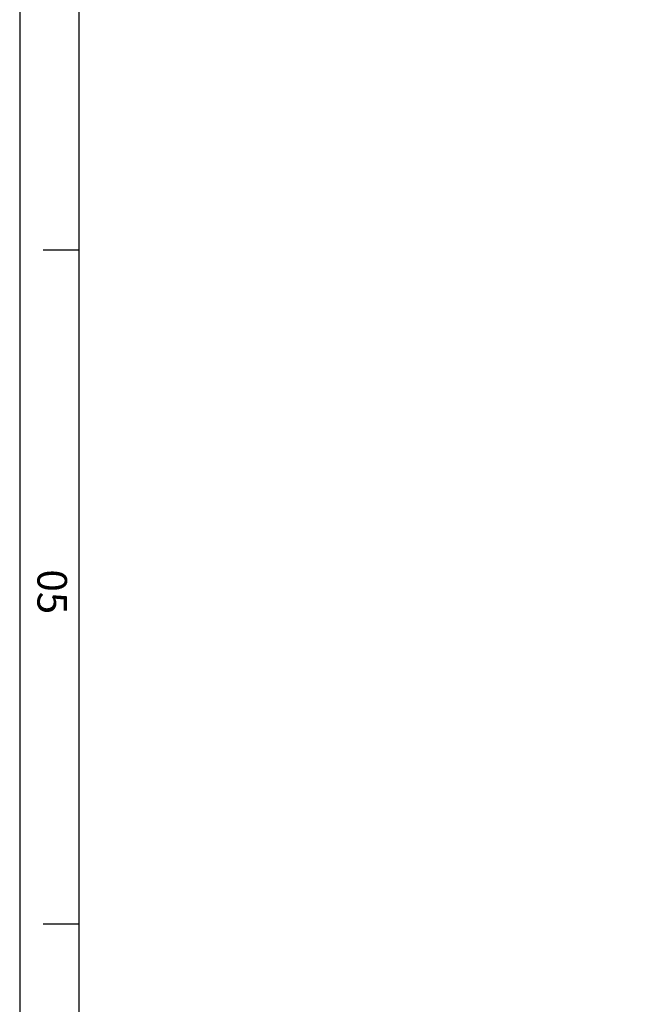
# Model space of a CAD drawing. Extents: x 2651 to 11825, y -3833 to 1075.
# Tile 230 of 256: x 3685 to 3810, y 374 to 574. Entities that reach past the tile are written whole.
import ezdxf

# ---------------------------------------------------------------- set-up
doc = ezdxf.new("R2010")
doc.units = 0
doc.header["$LTSCALE"] = 10
doc.layers.get('0').update_dxf_attribs({"linetype": 'CONTINUOUS'})
doc.layers.add('BOX', color=4, linetype='CONTINUOUS')
doc.layers.add('PART', color=7, linetype='CONTINUOUS')
doc.styles.get("Standard").update_dxf_attribs({"font": 'romans.shx'})

# ---------------------------------------------------------------- blocks, each defined once
blk = doc.blocks.new('FDSFG')
at = {"color": 4}
for p, q in [((1954.35, 804.01), (1948.35, 804.01)), ((1954.35, 690.01), (1948.35, 690.01))]:
    blk.add_line(p, q, dxfattribs=at)
at = {"layer": 'BOX', "color": 3}
for points in [[(1944.35, 1260.01), (1944.35, 120.01), (2764.35, 120.01), (2764.35, 1260.01)], [(1954.35, 1250.01), (1954.35, 130.01), (2754.35, 130.01), (2754.35, 1250.01)]]:
    blk.add_lwpolyline(points, close=True, dxfattribs=at)
at = {"color": 4, "insert": (1952.35, 750.01), "char_height": 5, "attachment_point": 1, "rotation": 270}
blk.add_mtext_dynamic_manual_height_columns('{\\fArial|b1|i0|c0|p34;\\C6;05}', width=8, gutter_width=12.5, heights=[0], dxfattribs=at)

msp = doc.modelspace()

# ---------------------------------------------------------------- block references
at = {"layer": 'PART', "xscale": 1.2, "yscale": 1.2, "zscale": 1.2}
msp.add_blockref('FDSFG', (1351.462, -437.37), dxfattribs=at)

doc.saveas('drawing.dxf')
